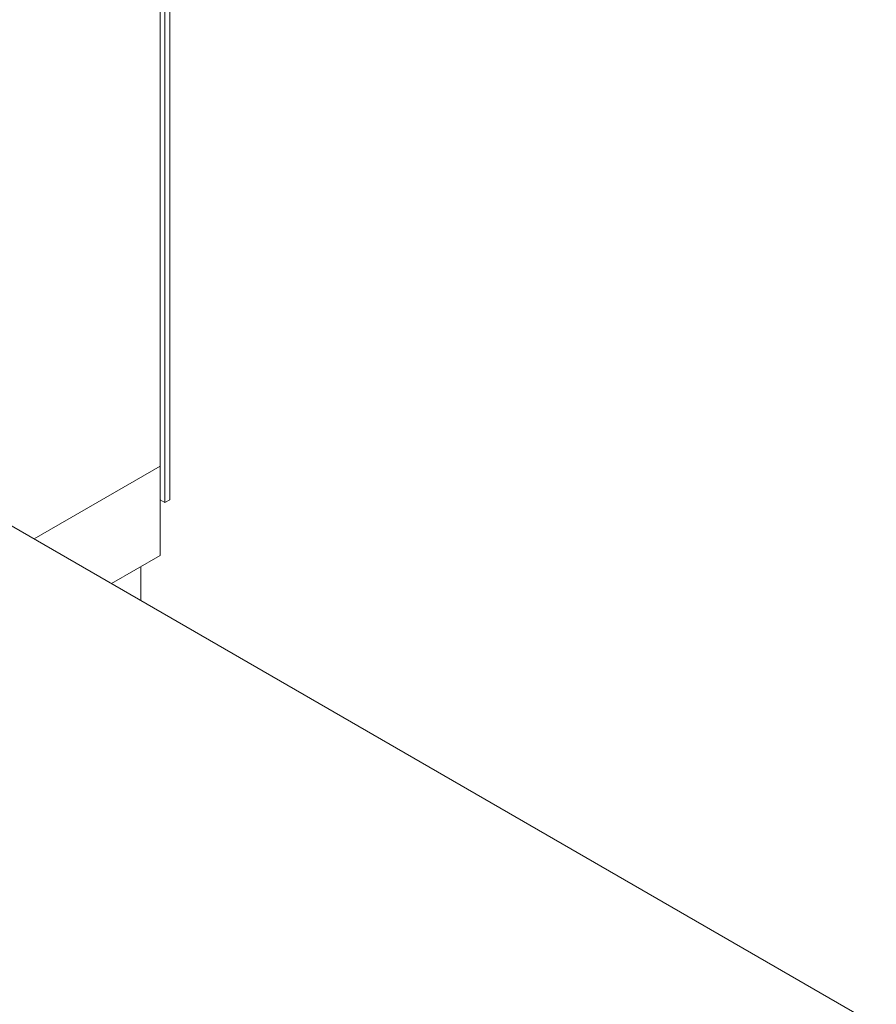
# Model space of a CAD drawing. Header units: metres. Extents: x 6.5 to 21.8, y 0.6 to 11.2.
# Tile 42 of 107: x 18.7 to 19.3, y 3.6 to 4.3. Entities that reach past the tile are written whole.
import ezdxf

# ---------------------------------------------------------------- set-up
doc = ezdxf.new("R2010")
doc.units = ezdxf.units.M
doc.layers.add('A-FLOR', color=7, linetype='Continuous', lineweight=5)
doc.layers.add('I-WALL', color=7, linetype='Continuous', lineweight=5)

msp = doc.modelspace()

# ---------------------------------------------------------------- linework, layer by layer
at = {"layer": 'A-FLOR'}
for p, q in [((19.31012, 3.57685), (18.67372, 3.94427)), ((18.77272, 3.91161), (18.77272, 3.88712))]:
    msp.add_line(p, q, dxfattribs=at)
at = {"layer": 'I-WALL'}
for p, q in [((18.78686, 3.91978), (18.78686, 6.00442)), ((18.79039, 3.95856), (18.79039, 4.44846)), ((18.79393, 4.4505), (18.79393, 3.9606)), ((18.69493, 3.93202), (18.78686, 3.9851)), ((18.78686, 3.9606), (18.79039, 3.95856)), ((18.79393, 3.9606), (18.79039, 3.95856)), ((18.7515, 3.89936), (18.78686, 3.91978))]:
    msp.add_line(p, q, dxfattribs=at)

doc.saveas('drawing.dxf')
